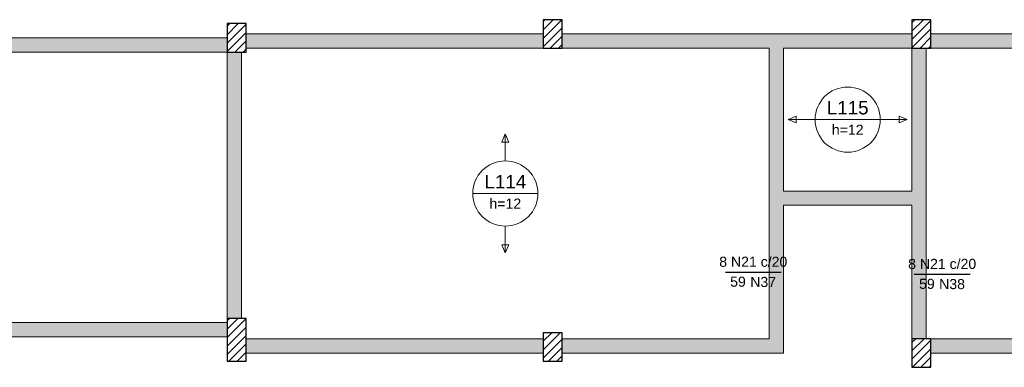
# Model space of a CAD drawing. Header units: millimetres. Extents: x 0 to 84.1, y 0 to 59.4.
# Tile 3 of 8: x 11.4 to 32.1, y 13.5 to 20.8. Entities that reach past the tile are written whole.
import ezdxf

# ---------------------------------------------------------------- set-up
doc = ezdxf.new("R2010")
doc.units = ezdxf.units.MM
doc.header["$MEASUREMENT"] = 0
doc.linetypes.add('NULL', pattern=[0])
for name, color, linetype, lineweight in [('Descrição da armadura', 7, 'Continuous', 0), ('DT-Armadura negativa', 4, 'Continuous', 30), ('DT-Hachura pilar em laje', 252, 'Continuous', 5), ('DT-Hachura viga em laje', 254, 'Continuous', 5), ('DT-Textos', 7, 'Continuous', 5), ('FO-Pilares', 4, 'Continuous', 30), ('FO-Vigas', 1, 'Continuous', 20), ('Textos armaduras', 7, 'Continuous', 0)]:
    doc.layers.add(name, color=color, linetype=linetype, lineweight=lineweight)
doc.styles.add('Arial', font='txt')

msp = doc.modelspace()

# ---------------------------------------------------------------- hatches: boundary and pattern name
at = {"layer": 'DT-Hachura pilar em laje', "linetype": 'Continuous'}
h = msp.add_hatch(dxfattribs=at)
h.set_pattern_fill('ANSI31', color=252, style=0)
h.paths.add_polyline_path([(15.754, 20.159), (15.954, 20.159), (16.154, 20.159), (16.154, 20.459), (16.154, 20.759), (15.954, 20.759), (15.754, 20.759), (15.754, 20.459)])
h = msp.add_hatch(dxfattribs=at)
h.set_pattern_fill('ANSI31', color=252, style=0)
h.paths.add_polyline_path([(22.395, 20.242), (22.595, 20.242), (22.795, 20.242), (22.795, 20.542), (22.795, 20.842), (22.595, 20.842), (22.395, 20.842), (22.395, 20.542)])
h = msp.add_hatch(dxfattribs=at)
h.set_pattern_fill('ANSI31', color=252, style=0)
h.paths.add_polyline_path([(30.148, 20.242), (30.348, 20.242), (30.548, 20.242), (30.548, 20.542), (30.548, 20.842), (30.348, 20.842), (30.148, 20.842), (30.148, 20.542)])
h = msp.add_hatch(dxfattribs=at)
h.set_pattern_fill('ANSI31', color=252, style=0)
h.paths.add_polyline_path([(16.154, 14.567), (15.954, 14.567), (15.754, 14.567), (15.754, 14.117), (15.754, 13.667), (15.954, 13.667), (16.154, 13.667), (16.154, 14.117)])
h = msp.add_hatch(dxfattribs=at)
h.set_pattern_fill('ANSI31', color=252, style=0)
h.paths.add_polyline_path([(22.395, 13.667), (22.595, 13.667), (22.795, 13.667), (22.795, 13.967), (22.795, 14.267), (22.595, 14.267), (22.395, 14.267), (22.395, 13.967)])
h = msp.add_hatch(dxfattribs=at)
h.set_pattern_fill('ANSI31', color=252, style=0)
h.paths.add_polyline_path([(30.148, 13.54), (30.348, 13.54), (30.548, 13.54), (30.548, 13.84), (30.548, 14.14), (30.348, 14.14), (30.148, 14.14), (30.148, 13.84)])
at = {"layer": 'DT-Hachura viga em laje', "linetype": 'Continuous'}
for points in [[(22.395, 20.542), (22.395, 20.542), (16.154, 20.542), (16.154, 20.242), (22.395, 20.242), (22.395, 20.542)], [(27.298, 20.392), (27.298, 20.392), (27.298, 20.542), (22.795, 20.542), (22.795, 20.242), (27.148, 20.242), (27.298, 20.392)], [(30.148, 20.542), (30.148, 20.542), (27.298, 20.542), (27.298, 20.392), (27.448, 20.242), (30.148, 20.242), (30.148, 20.542)], [(37.451, 20.542), (37.451, 20.542), (30.548, 20.542), (30.548, 20.242), (37.451, 20.242), (37.451, 20.542)], [(15.754, 20.459), (15.754, 20.459), (3.311, 20.459), (3.611, 20.159), (15.754, 20.159), (15.754, 20.459)], [(27.448, 17.243), (27.448, 17.243), (27.448, 20.242), (27.298, 20.392), (27.148, 20.242), (27.148, 17.093), (27.298, 17.093), (27.448, 17.243)], [(16.054, 20.159), (16.054, 20.159), (15.754, 20.159), (15.754, 14.567), (16.054, 14.567), (16.054, 20.159)], [(30.448, 20.242), (30.448, 20.242), (30.148, 20.242), (30.148, 17.243), (30.298, 17.093), (30.448, 17.093), (30.448, 20.242)], [(30.298, 17.093), (30.298, 17.093), (30.148, 17.243), (27.448, 17.243), (27.298, 17.093), (27.448, 16.943), (30.148, 16.943), (30.298, 17.093)], [(27.448, 16.943), (27.448, 16.943), (27.298, 17.093), (27.148, 17.093), (27.148, 14.14), (27.448, 13.84), (27.448, 16.943)], [(30.448, 17.093), (30.448, 17.093), (30.298, 17.093), (30.148, 16.943), (30.148, 14.14), (30.448, 14.14), (30.448, 17.093)], [(15.754, 14.482), (15.754, 14.482), (4.215, 14.482), (4.215, 14.182), (15.754, 14.182), (15.754, 14.482)], [(22.395, 14.14), (22.395, 14.14), (16.154, 14.14), (16.154, 13.84), (22.395, 13.84), (22.395, 14.14)], [(27.148, 14.14), (27.148, 14.14), (22.795, 14.14), (22.795, 13.84), (27.448, 13.84), (27.148, 14.14)], [(37.451, 13.84), (37.451, 13.84), (37.451, 14.14), (30.548, 14.14), (30.548, 13.84), (37.451, 13.84)]]:
    msp.add_hatch(color=254, dxfattribs=at).paths.add_polyline_path(points)

# ---------------------------------------------------------------- linework, layer by layer
at = {"layer": 'DT-Armadura negativa'}
for points in [[(26.227, 15.541), (27.398, 15.541)], [(30.198, 15.496), (31.369, 15.496)]]:
    msp.add_lwpolyline(points, dxfattribs=at)
at = {"layer": 'DT-Textos'}
for p, q in [((27.717, 18.813), (27.548, 18.743)), ((27.548, 18.743), (27.717, 18.672)), ((27.717, 18.672), (27.717, 18.813)), ((28.113, 18.743), (29.483, 18.743)), ((30.048, 18.743), (29.879, 18.813)), ((29.879, 18.813), (29.879, 18.672)), ((29.879, 18.672), (30.048, 18.743)), ((21.601, 18.441), (21.53, 18.272)), ((21.672, 18.272), (21.601, 18.441)), ((21.53, 18.272), (21.672, 18.272)), ((20.916, 17.191), (22.286, 17.191)), ((21.672, 16.11), (21.53, 16.11)), ((21.53, 16.11), (21.601, 15.941)), ((21.601, 15.941), (21.672, 16.11))]:
    msp.add_line(p, q, dxfattribs=at)
for points in [[(28.113, 18.743), (27.548, 18.743)], [(29.483, 18.743), (30.048, 18.743)], [(21.601, 17.876), (21.601, 18.441)], [(21.601, 16.505), (21.601, 15.941)]]:
    msp.add_lwpolyline(points, dxfattribs=at)
for centre in [(28.798, 18.743), (21.601, 17.191)]:
    msp.add_circle(centre, 0.685, dxfattribs=at)
at = {"layer": 'FO-Pilares'}
for points in [[(15.754, 20.159), (15.954, 20.159), (16.154, 20.159), (16.154, 20.459), (16.154, 20.759), (15.954, 20.759), (15.754, 20.759), (15.754, 20.459), (15.754, 20.159)], [(22.395, 20.242), (22.595, 20.242), (22.795, 20.242), (22.795, 20.542), (22.795, 20.842), (22.595, 20.842), (22.395, 20.842), (22.395, 20.542), (22.395, 20.242)], [(30.148, 20.242), (30.348, 20.242), (30.548, 20.242), (30.548, 20.542), (30.548, 20.842), (30.348, 20.842), (30.148, 20.842), (30.148, 20.542), (30.148, 20.242)], [(16.154, 14.567), (15.954, 14.567), (15.754, 14.567), (15.754, 14.117), (15.754, 13.667), (15.954, 13.667), (16.154, 13.667), (16.154, 14.117), (16.154, 14.567)], [(22.395, 13.667), (22.595, 13.667), (22.795, 13.667), (22.795, 13.967), (22.795, 14.267), (22.595, 14.267), (22.395, 14.267), (22.395, 13.967), (22.395, 13.667)], [(30.148, 13.54), (30.348, 13.54), (30.548, 13.54), (30.548, 13.84), (30.548, 14.14), (30.348, 14.14), (30.148, 14.14), (30.148, 13.84), (30.148, 13.54)]]:
    msp.add_lwpolyline(points, close=True, dxfattribs=at)
at = {"layer": 'FO-Vigas'}
for p, q in [((16.154, 20.542), (22.395, 20.542)), ((22.795, 20.542), (27.298, 20.542)), ((27.298, 20.542), (30.148, 20.542)), ((30.548, 20.542), (37.451, 20.542)), ((3.311, 20.459), (15.754, 20.459)), ((3.611, 20.159), (15.754, 20.159)), ((15.754, 14.567), (15.754, 20.159)), ((16.054, 14.567), (16.054, 20.159)), ((16.154, 20.242), (22.395, 20.242)), ((22.795, 20.242), (27.148, 20.242)), ((27.148, 17.093), (27.148, 20.242)), ((27.448, 17.243), (27.448, 20.242)), ((27.448, 20.242), (30.148, 20.242)), ((30.148, 17.243), (30.148, 20.242)), ((30.448, 17.093), (30.448, 20.242)), ((30.548, 20.242), (37.451, 20.242)), ((27.448, 17.243), (30.148, 17.243)), ((27.148, 14.14), (27.148, 17.093)), ((30.448, 14.14), (30.448, 17.093)), ((27.448, 16.943), (30.148, 16.943)), ((27.448, 13.84), (27.448, 16.943)), ((30.148, 14.14), (30.148, 16.943)), ((4.215, 14.482), (15.754, 14.482)), ((4.215, 14.182), (15.754, 14.182)), ((16.154, 14.14), (22.395, 14.14)), ((22.795, 14.14), (27.148, 14.14)), ((30.548, 14.14), (37.451, 14.14)), ((16.154, 13.84), (22.395, 13.84)), ((22.795, 13.84), (27.448, 13.84)), ((30.548, 13.84), (37.451, 13.84))]:
    msp.add_line(p, q, dxfattribs=at)

# ---------------------------------------------------------------- texts
at = {"layer": 'Descrição da armadura', "linetype": 'NULL', "char_height": 0.2118, "line_spacing_factor": 0.9, "style": 'Arial'}
for s, insert, width, attachment_point in [('8 N21 c/20', (26.813, 15.648), 2.80513, 8), ('8 N21 c/20', (30.784, 15.603), 2.80513, 8), ('N37', (27.292, 15.224), 1.06399, 9), ('N38', (31.263, 15.179), 1.06399, 9)]:
    msp.add_mtext(s, dxfattribs=dict(at, insert=insert, width=width, attachment_point=attachment_point))
at = {"layer": 'DT-Textos', "linetype": 'NULL', "attachment_point": 8, "line_spacing_factor": 0.798, "style": 'Arial'}
for s, insert, char_height, width in [('L115', (28.798, 18.848), 0.2824, 1.7352), ('h=12', (28.798, 18.425), 0.2118, 1.30642), ('L114', (21.601, 17.297), 0.2824, 1.7352), ('h=12', (21.601, 16.873), 0.2118, 1.30642)]:
    msp.add_mtext(s, dxfattribs=dict(at, insert=insert, char_height=char_height, width=width))
at = {"layer": 'Textos armaduras', "linetype": 'NULL', "char_height": 0.2118, "width": 1.04514, "attachment_point": 1, "line_spacing_factor": 0.9, "style": 'Arial'}
for insert in [(26.327, 15.444), (30.298, 15.399)]:
    msp.add_mtext('59', dxfattribs=dict(at, insert=insert))

doc.saveas('drawing.dxf')
